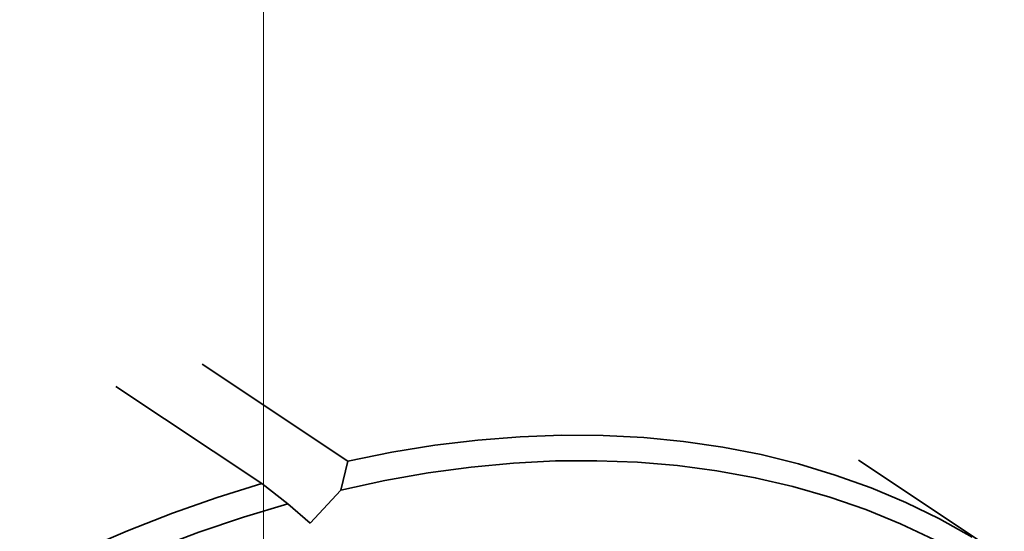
# Model space of a CAD drawing. Header units: millimetres. Extents: x 6316 to 18291, y -19059 to -9021.
# Tile 138 of 146: x 18170.65 to 18174.35, y -18628.15 to -18626.23. Entities that reach past the tile are written whole.
import ezdxf

# ---------------------------------------------------------------- set-up
doc = ezdxf.new("R2010")
doc.units = ezdxf.units.MM
doc.header["$LTSCALE"] = 10
doc.layers.add('1轮廓实线层', color=7, linetype='Continuous', lineweight=18)

msp = doc.modelspace()

# ---------------------------------------------------------------- linework, layer by layer
at = {"layer": '1轮廓实线层'}
msp.add_line((18171.5669, -18632.5437), (18171.5669, -18603.6926), dxfattribs=at)
at = {"layer": '1轮廓实线层', "color": 7, "linetype": 'Continuous', "lineweight": 35}
for p, q in [((18171.3359, -18627.5231), (18171.8836, -18627.8865)), ((18171.0119, -18627.6069), (18171.5596, -18627.9703)), ((18174.3494, -18628.2466), (18173.8017, -18627.8831)), ((18171.8574, -18627.9951), (18171.8836, -18627.8865)), ((18171.5596, -18627.9703), (18171.6581, -18628.0466)), ((18171.7413, -18628.1192), (18171.8574, -18627.9951)), ((18171.6581, -18628.0466), (18171.7413, -18628.1192))]:
    msp.add_line(p, q, dxfattribs=at)
at = {"layer": '1轮廓实线层', "color": 7, "linetype": 'Continuous', "lineweight": 35, "flags": 128}
for points in [[(18171.8836, -18627.8865), (18172.0478, -18627.8535), (18172.2105, -18627.8272), (18172.3714, -18627.8077), (18172.5306, -18627.795), (18172.6876, -18627.7891), (18172.8424, -18627.7901), (18172.9948, -18627.7979), (18173.1446, -18627.8125), (18173.2916, -18627.8339), (18173.4357, -18627.8622), (18173.5767, -18627.8971), (18173.7143, -18627.9388), (18173.8486, -18627.9871), (18173.9792, -18628.042), (18174.1061, -18628.1035), (18174.2291, -18628.1714)], [(18174.0875, -18628.1816), (18173.96, -18628.1217), (18173.8287, -18628.0685), (18173.6938, -18628.0219), (18173.5554, -18627.982), (18173.4139, -18627.9489), (18173.2692, -18627.9227), (18173.1216, -18627.9032), (18172.9712, -18627.8906), (18172.8183, -18627.8849), (18172.663, -18627.8861), (18172.5056, -18627.8942), (18172.3461, -18627.9092), (18172.1847, -18627.931), (18172.0218, -18627.9596), (18171.8574, -18627.9951)], [(18170.5478, -18628.3837), (18170.717, -18628.2989), (18170.8861, -18628.2204), (18171.0552, -18628.1482), (18171.2239, -18628.0824), (18171.3921, -18628.0231), (18171.5596, -18627.9703)], [(18171.6581, -18628.0466), (18171.4912, -18628.0969), (18171.3235, -18628.1537), (18171.1552, -18628.2172), (18170.9865, -18628.2871), (18170.8176, -18628.3635), (18170.6487, -18628.4462)]]:
    msp.add_lwpolyline(points, dxfattribs=at)

doc.saveas('drawing.dxf')
